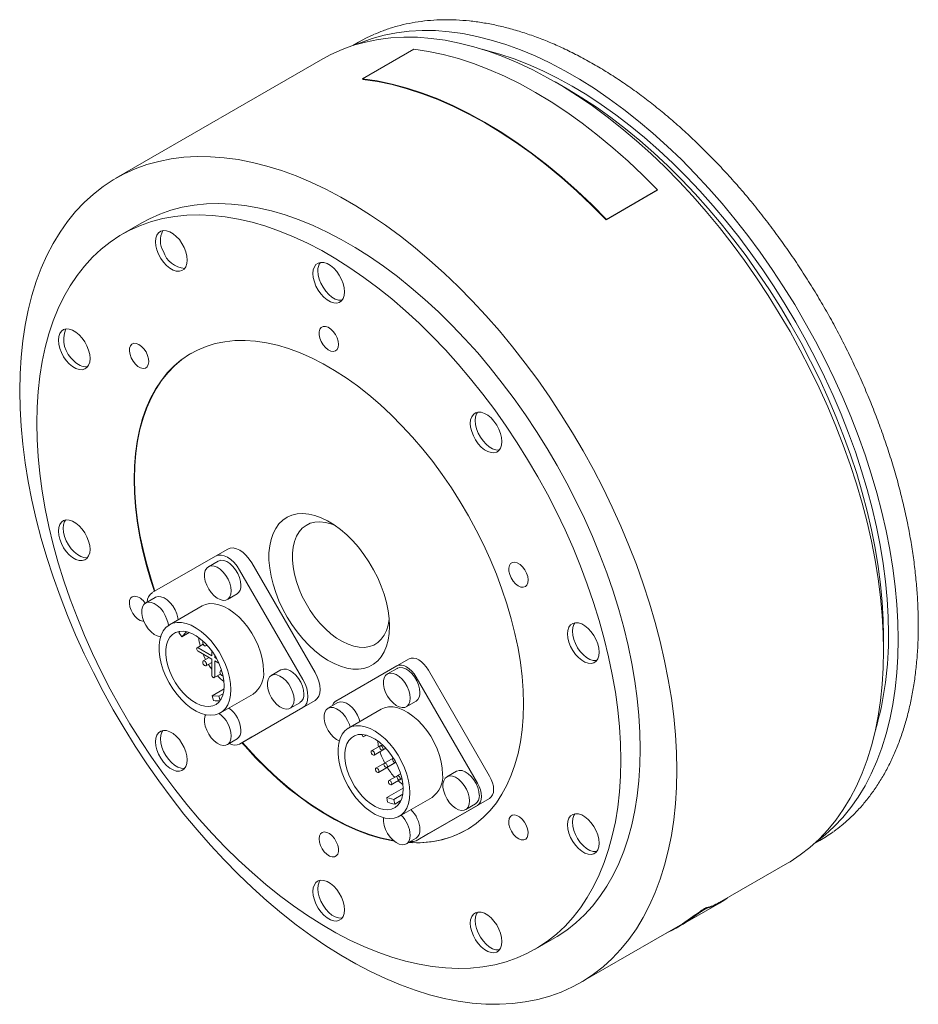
# Model space of a CAD drawing. Header units: millimetres. Extents: x 80 to 728, y 67 to 566.
# Tile 3 of 3: x 548 to 678, y 422 to 566. Entities that reach past the tile are written whole.
import ezdxf

# ---------------------------------------------------------------- set-up
doc = ezdxf.new("R2010")
doc.units = ezdxf.units.MM
doc.header["$LTSCALE"] = 2

msp = doc.modelspace()

# ---------------------------------------------------------------- linework, layer by layer
at = {"color": 7, "linetype": 'Continuous', "lineweight": 15}
for p, q in [((597.02, 562.31), (596.17, 561.82)), ((605.03, 561.29), (597.61, 557)), ((591.82, 559.88), (561.77, 542.53)), ((597.64, 556.91), (597.61, 557)), ((627.34, 555.52), (625.57, 556.54)), ((632.99, 536.5), (640.42, 540.78)), ((633.02, 536.56), (640.44, 540.84)), ((640.42, 540.78), (640.44, 540.84)), ((565.52, 536.04), (562.69, 534.41)), ((632.99, 536.5), (633.02, 536.56)), ((576.24, 487.61), (578.01, 488.63)), ((576.24, 487.61), (567.04, 482.3)), ((576.61, 486.88), (575.2, 486.06)), ((590.71, 470.68), (581.51, 486.61)), ((588.94, 469.66), (579.74, 485.59)), ((567.48, 481.61), (566.07, 480.79)), ((577.95, 481.3), (579.36, 482.12)), ((574.29, 480.37), (569.55, 477.63)), ((571.96, 476.54), (571.88, 476.65)), ((571.96, 476.54), (572.08, 476.61)), ((570.91, 476.49), (571.35, 475.89)), ((571.35, 475.89), (571.96, 476.54)), ((571.35, 475.89), (572.42, 476.51)), ((673.3, 473.87), (673.3, 475.91)), ((574.45, 474.8), (573.55, 474.28)), ((575.69, 473.12), (573.7, 474.27)), ((573.7, 473.78), (575.69, 472.63)), ((574.85, 474.57), (575.01, 474.66)), ((575.69, 473.82), (575.69, 473.12)), ((575.29, 472.86), (574.45, 472.38)), ((575.69, 472.63), (575.69, 470.33)), ((576.12, 472.87), (576.12, 473.18)), ((576.12, 472.87), (576.25, 472.95)), ((576.38, 472.72), (576.12, 472.87)), ((576.12, 472.38), (576.72, 472.03)), ((576.12, 470.09), (576.12, 472.38)), ((602.59, 471.65), (604.36, 472.67)), ((574.85, 471.68), (575.69, 472.17)), ((577.11, 471.03), (576.95, 470.93)), ((585.74, 471.07), (584.33, 470.25)), ((602.59, 471.65), (593.69, 466.51)), ((602.61, 471.29), (601.2, 470.48)), ((616.06, 455.64), (607.16, 471.05)), ((576.05, 469.95), (576.95, 470.47)), ((614.29, 454.62), (605.39, 470.03)), ((575.74, 467.31), (577.47, 468.31)), ((575.74, 467.31), (575.96, 466.62)), ((576.7, 467.27), (575.74, 467.31)), ((576.7, 467.27), (577.37, 467.66)), ((576.91, 466.63), (576.7, 467.27)), ((576.95, 464.81), (581.69, 467.55)), ((590.71, 466.63), (581.51, 461.32)), ((579.74, 460.3), (588.94, 465.61)), ((587.08, 465.49), (588.49, 466.3)), ((593.98, 466.31), (592.57, 465.49)), ((600.29, 465.36), (595.55, 462.62)), ((603.95, 465.71), (605.36, 466.53)), ((577.95, 460.22), (579.36, 461.03)), ((579.74, 460.3), (581.51, 461.32)), ((597.48, 461.69), (597.69, 461.32)), ((597.69, 461.32), (598.15, 461.58)), ((597.69, 461.32), (598.15, 461.58)), ((600.15, 460.02), (598.91, 459.31)), ((599.26, 458.7), (600.98, 459.69)), ((600.47, 460.2), (600.16, 460.03)), ((600.51, 459.42), (600.98, 459.69)), ((602.03, 458.22), (600.79, 457.5)), ((602.07, 458.24), (602.04, 458.22)), ((600.78, 457.5), (599.54, 456.78)), ((599.89, 456.17), (602.29, 457.56)), ((601.14, 456.9), (602.42, 457.64)), ((602.39, 457.62), (602.42, 457.64)), ((602.65, 455.69), (601.41, 454.98)), ((601.76, 454.37), (603.32, 455.27)), ((603.13, 455.97), (602.66, 455.7)), ((603.01, 455.09), (603.32, 455.27)), ((611.24, 456.35), (609.83, 455.53)), ((601.11, 452.52), (603.49, 453.89)), ((601.11, 452.52), (601.24, 451.84)), ((602.13, 452.24), (601.11, 452.52)), ((602.13, 452.24), (603.44, 453)), ((602.95, 449.8), (607.69, 452.54)), ((607.16, 447.27), (616.06, 452.4)), ((602.27, 451.57), (602.13, 452.24)), ((602.27, 451.57), (603.18, 452.09)), ((605.39, 446.24), (614.29, 451.38)), ((612.58, 450.77), (613.99, 451.58)), ((603.95, 445.78), (605.36, 446.6)), ((605.39, 446.24), (607.16, 447.27)), ((663.16, 445.77), (664.01, 446.26)), ((649.4, 437.24), (659.31, 442.97)), ((643.45, 433.7), (649.45, 437.15)), ((629.26, 425.62), (643.4, 433.78)), ((622.68, 430.48), (625.51, 432.11))]:
    msp.add_line(p, q, dxfattribs=at)
at = {"color": 7, "linetype": 'Continuous', "lineweight": 15, "flags": 128}
for points in [[(675.42, 475.5), (675.37, 478.02), (675.22, 480.59), (674.98, 483.21), (674.63, 485.86), (674.2, 488.56), (673.66, 491.28), (673.03, 494.02), (672.31, 496.79), (671.5, 499.56), (670.59, 502.35), (669.6, 505.13), (668.52, 507.91), (667.36, 510.68), (666.11, 513.43), (664.79, 516.16), (663.39, 518.87), (661.92, 521.54), (660.38, 524.17), (658.77, 526.76), (657.1, 529.29), (655.36, 531.78), (653.57, 534.2), (651.73, 536.56), (649.84, 538.85), (647.9, 541.06), (645.92, 543.19), (643.91, 545.24), (641.86, 547.21), (639.78, 549.08), (637.68, 550.85), (635.56, 552.53), (633.42, 554.1), (631.27, 555.57), (629.12, 556.93), (626.96, 558.17), (624.81, 559.3), (622.66, 560.31), (620.52, 561.21), (618.4, 561.98), (616.3, 562.63), (614.22, 563.16), (612.18, 563.56), (610.16, 563.84), (608.18, 563.99), (606.25, 564.01), (604.35, 563.91), (602.51, 563.68), (600.72, 563.32), (598.99, 562.84), (597.31, 562.23), (596.77, 562.01)], [(673.3, 473.87), (673.25, 476.41), (673.1, 479), (672.85, 481.63), (672.51, 484.31), (672.07, 487.02), (671.53, 489.76), (670.89, 492.53), (670.17, 495.31), (669.35, 498.11), (668.43, 500.91), (667.43, 503.72), (666.35, 506.52), (665.18, 509.31), (663.92, 512.08), (662.59, 514.83), (661.18, 517.56), (659.7, 520.25), (658.14, 522.9), (656.52, 525.51), (654.84, 528.06), (653.09, 530.56), (651.29, 533), (649.43, 535.38), (647.53, 537.69), (645.57, 539.92), (643.58, 542.07), (641.55, 544.13), (639.49, 546.11), (637.39, 547.99), (635.28, 549.78), (633.14, 551.47), (630.99, 553.06), (628.82, 554.53), (626.65, 555.9), (624.48, 557.15), (622.31, 558.29), (620.15, 559.31), (617.99, 560.22), (615.86, 560.99), (613.74, 561.65), (611.65, 562.18), (609.58, 562.59), (607.55, 562.86), (605.56, 563.02), (603.61, 563.04), (601.7, 562.93), (599.85, 562.7), (598.04, 562.34), (596.3, 561.86), (594.61, 561.25), (592.99, 560.51), (591.82, 559.88)], [(599.22, 563.42), (598.18, 562.93), (597.02, 562.31)], [(640.44, 540.84), (638.32, 542.98), (636.16, 545.02), (633.97, 546.96), (631.75, 548.8), (629.52, 550.52), (627.27, 552.13), (625, 553.62), (622.74, 554.99), (620.47, 556.24), (618.21, 557.36), (615.96, 558.35), (613.72, 559.2), (611.51, 559.93), (609.32, 560.52), (607.16, 560.97), (605.03, 561.29)], [(674, 476.32), (673.95, 478.8), (673.81, 481.33), (673.56, 483.91), (673.22, 486.52), (672.78, 489.18), (672.25, 491.86), (671.62, 494.56), (670.9, 497.29), (670.09, 500.02), (669.19, 502.76), (668.2, 505.5), (667.12, 508.24), (665.96, 510.96), (664.72, 513.66), (663.4, 516.35), (662.01, 519), (660.54, 521.62), (659.01, 524.2), (657.4, 526.74), (655.74, 529.22), (654.02, 531.65), (652.24, 534.01), (650.41, 536.31), (648.53, 538.54), (646.61, 540.69), (644.65, 542.76), (642.65, 544.75), (640.62, 546.64), (638.56, 548.44), (636.49, 550.15), (634.39, 551.75), (632.28, 553.25), (630.16, 554.65), (628.04, 555.93), (625.92, 557.1), (623.8, 558.15), (621.69, 559.09), (619.6, 559.9), (617.52, 560.59), (615.46, 561.16), (614.97, 561.28)], [(597.61, 557), (599.73, 556.68), (601.89, 556.23), (604.08, 555.64), (606.3, 554.92), (608.54, 554.06), (610.79, 553.07), (613.05, 551.95), (615.31, 550.7), (617.58, 549.33), (619.84, 547.84), (622.09, 546.23), (624.33, 544.51), (626.54, 542.68), (628.73, 540.74), (630.89, 538.7), (633.02, 536.56)], [(597.64, 556.91), (599.76, 556.59), (601.91, 556.14), (604.1, 555.55), (606.31, 554.83), (608.55, 553.97), (610.79, 552.98), (613.05, 551.87), (615.31, 550.62), (617.58, 549.25), (619.83, 547.77), (622.08, 546.16), (624.31, 544.44), (626.53, 542.61), (628.71, 540.67), (630.87, 538.63), (632.99, 536.5)], [(673.3, 475.91), (673.25, 478.39), (673.1, 480.92), (672.86, 483.5), (672.51, 486.12), (672.08, 488.77), (671.54, 491.45), (670.91, 494.15), (670.19, 496.88), (669.38, 499.61), (668.48, 502.35), (667.49, 505.09), (666.41, 507.83), (665.25, 510.55), (664.01, 513.26), (662.69, 515.94), (661.3, 518.59), (659.83, 521.21), (658.3, 523.79), (656.7, 526.33), (655.03, 528.81), (653.31, 531.24), (651.53, 533.6), (649.7, 535.9), (647.82, 538.13), (645.9, 540.28), (643.94, 542.35), (641.94, 544.34), (639.91, 546.23), (637.86, 548.04), (635.78, 549.74), (633.68, 551.35), (631.58, 552.85), (629.46, 554.24), (627.34, 555.52)], [(643.24, 456.52), (643.2, 459.06), (643.05, 461.65), (642.8, 464.28), (642.46, 466.96), (642.01, 469.67), (641.47, 472.41), (640.84, 475.18), (640.11, 477.97), (639.29, 480.76), (638.38, 483.57), (637.38, 486.37), (636.3, 489.17), (635.13, 491.96), (633.87, 494.73), (632.54, 497.49), (631.13, 500.21), (629.65, 502.9), (628.09, 505.55), (626.47, 508.16), (624.79, 510.71), (623.04, 513.22), (621.24, 515.66), (619.38, 518.03), (617.47, 520.34), (615.52, 522.57), (613.53, 524.72), (611.5, 526.78), (609.44, 528.76), (607.34, 530.65), (605.23, 532.43), (603.09, 534.12), (600.94, 535.71), (598.77, 537.18), (596.6, 538.55), (594.43, 539.81), (592.26, 540.94), (590.09, 541.97), (587.94, 542.87), (585.8, 543.65), (583.69, 544.3), (581.59, 544.83), (579.53, 545.24), (577.5, 545.52), (575.51, 545.67), (573.56, 545.69), (571.65, 545.59), (569.79, 545.35), (567.99, 544.99), (566.24, 544.51), (564.56, 543.9), (562.94, 543.16), (561.38, 542.31), (559.9, 541.33), (558.49, 540.23), (557.16, 539.02), (555.9, 537.69), (554.73, 536.26), (553.65, 534.71), (552.65, 533.06), (551.74, 531.31), (550.92, 529.46), (550.19, 527.51), (549.56, 525.48), (549.02, 523.36), (548.57, 521.16), (548.23, 518.88), (547.98, 516.53), (547.83, 514.11), (547.79, 511.63), (547.83, 509.09), (547.98, 506.5), (548.23, 503.87), (548.57, 501.19), (549.02, 498.48), (549.56, 495.74), (550.19, 492.97), (550.92, 490.19), (551.74, 487.39), (552.65, 484.59), (553.65, 481.78), (554.73, 478.98), (555.9, 476.19), (557.16, 473.42), (558.49, 470.67), (559.9, 467.94), (561.38, 465.25), (562.94, 462.6), (564.56, 460), (566.24, 457.44), (567.99, 454.94), (569.79, 452.5), (571.65, 450.12), (573.56, 447.82), (575.51, 445.59), (577.5, 443.44), (579.53, 441.37), (581.59, 439.39), (583.69, 437.51), (585.8, 435.72), (587.94, 434.03), (590.09, 432.45), (592.26, 430.97), (594.43, 429.6), (596.6, 428.35), (598.77, 427.21), (600.94, 426.19), (603.09, 425.29), (605.23, 424.51), (607.34, 423.85), (609.44, 423.32), (611.5, 422.91), (613.53, 422.64), (615.52, 422.49), (617.47, 422.46), (619.38, 422.57), (621.24, 422.8), (623.04, 423.16), (624.79, 423.64), (626.47, 424.25), (628.09, 424.99), (629.65, 425.85), (631.13, 426.82), (632.54, 427.92), (633.87, 429.13), (635.13, 430.46), (636.3, 431.9), (637.38, 433.44), (638.38, 435.09), (639.29, 436.85), (640.11, 438.7), (640.84, 440.64), (641.47, 442.67), (642.01, 444.79), (642.46, 447), (642.8, 449.27), (643.05, 451.62), (643.2, 454.04), (643.24, 456.52)], [(637.94, 459.58), (637.89, 461.98), (637.74, 464.43), (637.5, 466.92), (637.15, 469.45), (636.71, 472.02), (636.17, 474.62), (635.54, 477.23), (634.81, 479.87), (633.99, 482.51), (633.08, 485.16), (632.09, 487.8), (631, 490.44), (629.84, 493.06), (628.59, 495.66), (627.27, 498.23), (625.88, 500.77), (624.41, 503.27), (622.87, 505.73), (621.27, 508.13), (619.62, 510.48), (617.9, 512.77), (616.13, 514.99), (614.32, 517.14), (612.46, 519.21), (610.56, 521.2), (608.63, 523.1), (606.66, 524.91), (604.67, 526.63), (602.66, 528.25), (600.63, 529.76), (598.59, 531.17), (596.54, 532.46), (594.49, 533.65), (592.44, 534.71), (590.4, 535.66), (588.37, 536.49), (586.36, 537.2), (584.37, 537.78), (582.4, 538.24), (580.47, 538.57), (578.57, 538.77), (576.71, 538.85), (574.9, 538.8), (573.13, 538.62), (571.41, 538.31), (569.76, 537.88), (568.16, 537.32), (566.62, 536.63), (565.52, 536.04)], [(635.11, 457.95), (635.06, 460.35), (634.91, 462.79), (634.67, 465.29), (634.32, 467.82), (633.88, 470.39), (633.34, 472.98), (632.71, 475.6), (631.98, 478.23), (631.16, 480.88), (630.25, 483.52), (629.26, 486.17), (628.17, 488.8), (627.01, 491.43), (625.77, 494.03), (624.44, 496.6), (623.05, 499.14), (621.58, 501.64), (620.04, 504.1), (618.45, 506.5), (616.79, 508.85), (615.07, 511.14), (613.3, 513.36), (611.49, 515.51), (609.63, 517.58), (607.73, 519.57), (605.8, 521.47), (603.83, 523.28), (601.84, 525), (599.83, 526.61), (597.8, 528.13), (595.76, 529.53), (593.71, 530.83), (591.66, 532.01), (589.61, 533.08), (587.57, 534.03), (585.54, 534.86), (583.53, 535.57), (581.54, 536.15), (579.58, 536.61), (577.64, 536.94), (575.74, 537.14), (573.88, 537.22), (572.07, 537.16), (570.3, 536.98), (568.59, 536.68), (566.93, 536.24), (565.33, 535.68), (563.79, 535), (562.33, 534.19), (560.93, 533.26), (559.61, 532.22), (558.36, 531.06), (557.2, 529.78), (556.12, 528.39), (555.12, 526.9), (554.21, 525.3), (553.39, 523.6), (552.67, 521.81), (552.03, 519.92), (551.49, 517.95), (551.05, 515.89), (550.71, 513.76), (550.46, 511.55), (550.31, 509.27), (550.26, 506.94), (550.31, 504.54), (550.46, 502.09), (550.71, 499.6), (551.05, 497.07), (551.49, 494.5), (552.03, 491.9), (552.67, 489.29), (553.39, 486.65), (554.21, 484.01), (555.12, 481.36), (556.12, 478.72), (557.2, 476.08), (558.36, 473.46), (559.61, 470.86), (560.93, 468.29), (562.33, 465.75), (563.79, 463.25), (565.33, 460.79), (566.93, 458.39), (568.59, 456.04), (570.3, 453.75), (572.07, 451.53), (573.88, 449.38), (575.74, 447.31), (577.64, 445.32), (579.58, 443.42), (581.54, 441.61), (583.53, 439.89), (585.54, 438.27), (587.57, 436.76), (589.61, 435.35), (591.66, 434.06), (593.71, 432.87), (595.76, 431.81), (597.8, 430.86), (599.83, 430.03), (601.84, 429.32), (603.83, 428.74), (605.8, 428.28), (607.73, 427.95), (609.63, 427.75), (611.49, 427.67), (613.3, 427.72), (615.07, 427.9), (616.79, 428.21), (618.45, 428.64), (620.04, 429.2), (621.58, 429.89), (623.05, 430.7), (624.44, 431.62), (625.77, 432.67), (627.01, 433.83), (628.17, 435.11), (629.26, 436.49), (630.25, 437.99), (631.16, 439.59), (631.98, 441.28), (632.71, 443.08), (633.34, 444.96), (633.88, 446.94), (634.32, 448.99), (634.67, 451.13), (634.91, 453.34), (635.06, 455.61), (635.11, 457.95)], [(567.97, 531.49), (568.29, 530.89), (568.68, 530.34), (569.12, 529.86), (569.59, 529.47), (570.07, 529.19), (570.54, 529.04), (570.98, 529.01), (571.36, 529.11), (571.69, 529.34), (571.93, 529.68), (572.07, 530.12), (572.13, 530.65), (572.07, 531.23), (571.93, 531.84), (571.69, 532.46), (571.36, 533.06), (570.98, 533.61), (570.54, 534.09), (570.07, 534.47), (569.59, 534.75), (569.12, 534.91), (568.68, 534.93), (568.29, 534.83), (567.97, 534.61), (567.73, 534.26), (567.58, 533.82), (567.53, 533.3), (567.58, 532.72), (567.73, 532.11), (567.97, 531.49)], [(590.39, 528.68), (590.44, 528.1), (590.59, 527.49), (590.83, 526.87), (591.15, 526.27), (591.54, 525.72), (591.98, 525.24), (592.45, 524.85), (592.93, 524.58), (593.4, 524.42), (593.84, 524.39), (594.22, 524.49), (594.55, 524.72), (594.79, 525.06), (594.93, 525.5), (594.98, 526.03), (594.93, 526.61), (594.79, 527.22), (594.55, 527.84), (594.22, 528.44), (593.84, 528.99), (593.4, 529.47), (592.93, 529.85), (592.45, 530.13), (591.98, 530.29), (591.54, 530.31), (591.15, 530.21), (590.83, 529.99), (590.59, 529.64), (590.44, 529.2), (590.39, 528.68)], [(591.1, 529.09), (591.15, 528.51), (591.29, 527.89), (591.53, 527.27), (591.86, 526.68), (592.24, 526.13), (592.68, 525.65), (593.15, 525.26), (593.63, 524.98), (594.1, 524.83), (594.54, 524.8), (594.63, 524.81)], [(594.1, 518.37), (594.05, 518.84), (593.89, 519.34), (593.65, 519.82), (593.34, 520.26), (592.97, 520.62), (592.59, 520.87), (592.21, 521), (591.87, 520.99), (591.59, 520.85), (591.39, 520.59), (591.29, 520.22), (591.29, 519.77), (591.39, 519.29), (591.59, 518.79), (591.87, 518.32), (592.21, 517.92), (592.59, 517.61), (592.97, 517.42), (593.34, 517.36), (593.65, 517.44), (593.89, 517.64), (594.05, 517.96), (594.1, 518.37)], [(554.99, 515.56), (555.46, 515.17), (555.94, 514.9), (556.41, 514.74), (556.85, 514.71), (557.24, 514.81), (557.56, 515.04), (557.8, 515.38), (557.95, 515.82), (558, 516.35), (557.95, 516.93), (557.8, 517.54), (557.56, 518.16), (557.24, 518.76), (556.85, 519.31), (556.41, 519.79), (555.94, 520.17), (555.46, 520.45), (554.99, 520.61), (554.55, 520.64), (554.16, 520.53), (553.84, 520.31), (553.6, 519.97), (553.45, 519.52), (553.4, 519), (553.45, 518.42), (553.6, 517.81), (553.84, 517.19), (554.16, 516.59), (554.55, 516.04), (554.99, 515.56)], [(565.84, 517.73), (565.48, 518.1), (565.1, 518.38), (564.72, 518.52), (564.37, 518.54), (564.07, 518.42), (563.86, 518.18), (563.74, 517.82), (563.72, 517.39), (563.81, 516.9), (563.99, 516.41), (564.26, 515.93), (564.6, 515.52), (564.97, 515.19), (565.35, 514.98), (565.72, 514.9), (566.05, 514.95), (566.3, 515.14), (566.47, 515.44), (566.54, 515.83), (566.51, 516.3), (566.37, 516.79), (566.14, 517.28), (565.84, 517.73)], [(620.97, 466.12), (620.92, 468.08), (620.77, 470.09), (620.52, 472.15), (620.18, 474.24), (619.74, 476.37), (619.2, 478.51), (618.57, 480.67), (617.85, 482.83), (617.04, 484.99), (616.15, 487.15), (615.17, 489.28), (614.11, 491.4), (612.98, 493.48), (611.78, 495.52), (610.51, 497.52), (609.18, 499.46), (607.79, 501.35), (606.34, 503.16), (604.85, 504.91), (603.32, 506.57), (601.75, 508.16), (600.14, 509.65), (598.51, 511.04), (596.86, 512.34), (595.2, 513.53), (593.52, 514.61), (591.85, 515.57), (590.17, 516.43), (588.51, 517.16), (586.86, 517.77), (585.23, 518.25), (583.63, 518.61), (582.06, 518.85), (580.52, 518.95), (579.03, 518.93), (577.59, 518.78), (576.2, 518.5), (574.86, 518.09), (573.6, 517.56), (572.39, 516.91), (571.26, 516.13), (570.2, 515.24), (569.23, 514.23), (568.33, 513.11), (567.52, 511.88), (566.8, 510.55), (566.17, 509.12), (565.64, 507.6), (565.19, 505.99), (564.85, 504.29), (564.6, 502.52), (564.45, 500.68), (564.4, 498.77), (564.45, 496.81), (564.6, 494.79), (564.85, 492.74), (565.19, 490.64), (565.64, 488.52), (566.17, 486.38), (566.8, 484.22), (567.37, 482.49)], [(572.72, 517.11), (572.46, 516.95), (571.33, 516.18), (570.28, 515.28), (569.3, 514.27), (568.4, 513.15), (567.59, 511.93), (566.87, 510.59), (566.24, 509.16), (565.71, 507.64), (565.26, 506.03), (564.92, 504.33), (564.67, 502.56), (564.52, 500.72), (564.47, 498.81), (564.52, 496.85), (564.67, 494.83), (564.92, 492.78), (565.26, 490.68), (565.71, 488.56), (566.24, 486.42), (566.87, 484.26), (567.44, 482.53)], [(613.69, 508.21), (613.45, 507.87), (613.3, 507.43), (613.25, 506.91), (613.3, 506.33), (613.45, 505.71), (613.69, 505.09), (614.01, 504.5), (614.4, 503.94), (614.84, 503.47), (615.31, 503.08), (615.79, 502.8), (616.26, 502.65), (616.69, 502.62), (617.08, 502.72), (617.41, 502.95), (617.65, 503.29), (617.79, 503.73), (617.84, 504.25), (617.79, 504.83), (617.65, 505.45), (617.41, 506.07), (617.08, 506.66), (616.69, 507.21), (616.26, 507.69), (615.79, 508.08), (615.31, 508.36), (614.84, 508.51), (614.4, 508.54), (614.01, 508.44), (613.69, 508.21)], [(614.31, 508.53), (614.15, 508.28), (614.01, 507.84), (613.95, 507.31), (614.01, 506.73), (614.15, 506.12), (614.39, 505.5), (614.72, 504.9), (615.1, 504.35), (615.54, 503.87), (616.01, 503.49), (616.49, 503.21), (616.96, 503.05), (617.4, 503.03), (617.49, 503.04)], [(601.53, 477.42), (601.48, 476.38), (601.33, 475.4), (601.08, 474.5), (600.74, 473.69), (600.31, 472.98), (599.8, 472.38), (599.2, 471.9), (598.53, 471.53), (597.8, 471.29), (597.01, 471.17), (596.17, 471.19), (595.29, 471.33), (594.38, 471.6), (593.46, 471.99), (592.52, 472.5), (591.59, 473.12), (590.68, 473.85), (589.78, 474.68), (588.92, 475.59), (588.11, 476.59), (587.34, 477.65), (586.64, 478.76), (586.01, 479.92), (585.45, 481.11), (584.98, 482.31), (584.59, 483.51), (584.3, 484.7), (584.1, 485.87), (584, 487), (584, 488.08), (584.1, 489.09), (584.3, 490.03), (584.59, 490.89), (584.98, 491.64), (585.45, 492.3), (586.01, 492.84), (586.64, 493.27), (587.34, 493.57), (588.11, 493.75), (588.92, 493.8), (589.78, 493.73), (590.68, 493.52), (591.59, 493.19), (592.52, 492.74), (593.46, 492.17), (594.38, 491.5), (595.29, 490.72), (596.17, 489.84), (597.01, 488.89), (597.8, 487.86), (598.53, 486.77), (599.2, 485.63), (599.8, 484.46), (600.31, 483.26), (600.74, 482.06), (601.08, 480.86), (601.33, 479.68), (601.48, 478.53), (601.53, 477.42)], [(556.41, 486.98), (556.85, 486.96), (557.24, 487.06), (557.56, 487.28), (557.8, 487.63), (557.95, 488.07), (558, 488.59), (557.95, 489.17), (557.8, 489.79), (557.56, 490.4), (557.24, 491), (556.85, 491.55), (556.41, 492.03), (555.94, 492.42), (555.46, 492.7), (554.99, 492.85), (554.55, 492.88), (554.16, 492.78), (553.84, 492.55), (553.6, 492.21), (553.45, 491.77), (553.4, 491.24), (553.45, 490.66), (553.6, 490.05), (553.84, 489.43), (554.16, 488.83), (554.55, 488.28), (554.99, 487.8), (555.46, 487.42), (555.94, 487.14), (556.41, 486.98)], [(554.47, 492.87), (554.31, 492.62), (554.16, 492.18), (554.11, 491.65), (554.16, 491.07), (554.31, 490.46), (554.55, 489.84), (554.87, 489.24), (555.26, 488.69), (555.7, 488.21), (556.17, 487.83), (556.65, 487.55), (557.12, 487.39)], [(593.65, 492.04), (593, 492.3), (592.19, 492.51), (591.41, 492.59), (590.68, 492.55), (590, 492.38), (589.38, 492.08), (588.83, 491.66), (588.37, 491.13), (587.98, 490.49), (587.69, 489.75), (587.49, 488.93), (587.4, 488.02), (587.4, 487.06), (587.49, 486.04), (587.69, 484.98), (587.98, 483.91), (588.37, 482.83), (588.83, 481.75), (589.38, 480.71), (590, 479.7), (590.68, 478.74), (591.41, 477.85), (592.19, 477.04), (593, 476.31), (593.83, 475.69), (594.66, 475.18), (595.5, 474.79), (596.32, 474.51), (597.11, 474.36), (597.87, 474.34), (598.58, 474.45), (599.23, 474.68), (599.81, 475.04), (600.32, 475.52), (600.75, 476.1), (601.08, 476.79), (601.33, 477.58), (601.48, 478.44), (601.48, 478.48)], [(578.01, 488.63), (578.38, 488.77), (578.81, 488.79), (579.27, 488.68), (579.76, 488.46), (580.24, 488.13), (580.7, 487.69), (581.13, 487.18), (581.51, 486.61)], [(557.12, 487.39), (557.56, 487.36), (557.64, 487.37)], [(579.74, 485.59), (579.36, 486.16), (578.94, 486.67), (578.47, 487.1), (577.99, 487.44), (577.51, 487.66), (577.04, 487.77), (576.61, 487.75), (576.24, 487.61)], [(579.93, 483.38), (579.88, 483.93), (579.73, 484.5), (579.48, 485.08), (579.15, 485.63), (578.76, 486.12), (578.33, 486.52), (577.88, 486.81), (577.43, 486.97), (577.02, 487.01), (576.65, 486.9), (576.61, 486.88)], [(620.95, 483.08), (621.25, 483.18), (621.48, 483.41), (621.62, 483.74), (621.66, 484.17), (621.59, 484.64), (621.42, 485.14), (621.16, 485.62), (620.84, 486.05), (620.47, 486.39), (620.08, 486.62), (619.71, 486.73), (619.38, 486.7), (619.11, 486.54), (618.92, 486.25), (618.83, 485.87), (618.85, 485.41), (618.97, 484.92), (619.19, 484.43), (619.48, 483.97), (619.83, 483.58), (620.21, 483.29), (620.59, 483.12), (620.95, 483.08)], [(578.52, 482.56), (578.47, 483.11), (578.31, 483.69), (578.06, 484.27), (577.74, 484.81), (577.35, 485.3), (576.91, 485.7), (576.46, 485.99), (576.02, 486.16), (575.6, 486.19), (575.24, 486.09), (574.95, 485.85), (574.75, 485.51), (574.64, 485.06), (574.64, 484.54), (574.75, 483.97), (574.95, 483.39), (575.24, 482.82), (575.6, 482.3), (576.02, 481.85), (576.46, 481.51), (576.91, 481.28), (577.35, 481.18), (577.74, 481.21), (578.06, 481.38), (578.31, 481.67), (578.47, 482.07), (578.52, 482.56)], [(564.42, 481.8), (564.12, 481.7), (563.89, 481.48), (563.75, 481.14), (563.72, 480.72), (563.79, 480.24), (563.96, 479.75), (564.21, 479.27), (564.54, 478.84), (564.91, 478.5), (565.29, 478.26), (565.66, 478.16), (565.8, 478.15)], [(569.38, 477.52), (569.34, 477.84), (569.18, 478.42), (568.93, 478.99), (568.61, 479.54), (568.22, 480.03), (567.78, 480.43), (567.33, 480.72), (566.89, 480.88), (566.47, 480.92), (566.11, 480.81), (565.82, 480.58), (565.62, 480.23), (565.51, 479.79), (565.51, 479.27), (565.62, 478.7), (565.82, 478.11), (566.11, 477.55), (566.47, 477.03), (566.89, 476.58), (567.33, 476.23), (567.78, 476), (568.22, 475.9), (568.26, 475.9)], [(570.79, 478.35), (570.75, 478.65), (570.6, 479.23), (570.35, 479.81), (570.02, 480.36), (569.63, 480.84), (569.2, 481.24), (568.75, 481.53), (568.3, 481.7), (567.89, 481.73), (567.52, 481.63), (567.48, 481.61)], [(583.22, 470.94), (583.17, 471.81), (583.02, 472.72), (582.77, 473.65), (582.43, 474.6), (582, 475.53), (581.49, 476.43), (580.92, 477.28), (580.28, 478.06), (579.61, 478.77), (578.9, 479.38), (578.17, 479.89), (577.44, 480.28), (576.72, 480.55), (576.03, 480.69), (575.37, 480.7), (574.77, 480.58), (574.29, 480.37)], [(578.48, 468.2), (578.43, 469.07), (578.28, 469.98), (578.03, 470.92), (577.69, 471.86), (577.26, 472.79), (576.75, 473.69), (576.18, 474.54), (575.55, 475.33), (574.87, 476.03), (574.16, 476.65), (573.43, 477.15), (572.7, 477.55), (571.99, 477.82), (571.29, 477.96), (570.64, 477.96), (570.03, 477.84), (569.49, 477.59), (569.02, 477.22), (568.63, 476.73), (568.33, 476.13), (568.13, 475.43), (568.03, 474.66), (568.03, 473.81), (568.13, 472.92), (568.33, 471.99), (568.63, 471.05), (569.02, 470.11), (569.49, 469.2), (570.03, 468.32), (570.64, 467.5), (571.29, 466.75), (571.99, 466.09), (572.7, 465.53), (573.43, 465.08), (574.16, 464.75), (574.87, 464.54), (575.55, 464.47), (576.18, 464.52), (576.75, 464.71), (577.26, 465.02), (577.69, 465.46), (578.03, 466), (578.28, 466.65), (578.43, 467.39), (578.48, 468.2)], [(577.49, 468.77), (577.44, 469.55), (577.3, 470.36), (577.05, 471.2), (576.72, 472.04), (576.31, 472.85), (575.82, 473.63), (575.28, 474.36), (574.69, 475), (574.06, 475.56), (573.41, 476.02), (572.77, 476.37), (572.13, 476.59), (571.52, 476.69), (570.95, 476.67), (570.43, 476.51), (569.98, 476.23), (569.6, 475.83), (569.32, 475.32), (569.12, 474.72), (569.02, 474.04), (569.02, 473.29), (569.12, 472.49), (569.32, 471.66), (569.6, 470.82), (569.98, 469.99), (570.43, 469.19), (570.95, 468.44), (571.52, 467.75), (572.13, 467.15), (572.77, 466.64), (573.41, 466.23), (574.06, 465.95), (574.69, 465.78), (575.28, 465.75), (575.82, 465.84), (576.31, 466.06), (576.72, 466.4), (577.05, 466.85), (577.3, 467.41), (577.44, 468.05), (577.49, 468.77)], [(571.04, 476.68), (570.98, 476.59), (570.91, 476.49)], [(628.96, 477.9), (628.52, 477.93), (628.14, 477.83), (627.81, 477.6), (627.57, 477.26), (627.43, 476.82), (627.38, 476.3), (627.43, 475.71), (627.57, 475.1), (627.81, 474.48), (628.14, 473.88), (628.52, 473.33), (628.96, 472.86), (629.43, 472.47), (629.91, 472.19), (630.38, 472.04), (630.82, 472.01), (631.21, 472.11), (631.53, 472.34), (631.77, 472.68), (631.92, 473.12), (631.97, 473.64), (631.92, 474.22), (631.77, 474.84), (631.53, 475.46), (631.21, 476.05), (630.82, 476.6), (630.38, 477.08), (629.91, 477.47), (629.43, 477.75), (628.96, 477.9)], [(628.44, 477.92), (628.28, 477.67), (628.13, 477.23), (628.08, 476.7), (628.13, 476.12), (628.28, 475.51), (628.52, 474.89), (628.84, 474.29), (629.23, 473.74), (629.67, 473.26), (630.14, 472.88), (630.62, 472.6), (631.09, 472.44), (631.53, 472.42), (631.61, 472.43)], [(574.43, 475.25), (574.39, 475.19), (574.37, 475.08), (574.39, 474.94), (574.45, 474.8), (574.55, 474.68), (574.65, 474.59), (574.76, 474.55), (574.85, 474.57), (574.91, 474.64), (574.94, 474.75)], [(663.63, 446.2), (664.79, 447.11), (666.11, 448.32), (667.36, 449.63), (668.52, 451.06), (669.6, 452.59), (670.59, 454.23), (671.5, 455.97), (672.31, 457.81), (673.03, 459.74), (673.66, 461.76), (674.2, 463.86), (674.63, 466.05), (674.98, 468.31), (675.22, 470.64), (675.37, 473.04), (675.42, 475.5)], [(573.7, 474.27), (573.62, 474.3), (573.55, 474.28), (573.51, 474.23), (573.49, 474.14), (573.51, 474.04), (573.55, 473.94), (573.62, 473.84), (573.7, 473.78)], [(659.31, 442.97), (659.7, 443.19), (661.18, 444.17), (662.59, 445.27), (663.92, 446.48), (665.18, 447.81), (666.35, 449.24), (667.43, 450.79), (668.43, 452.44), (669.35, 454.19), (670.17, 456.04), (670.89, 457.99), (671.53, 460.02), (672.07, 462.14), (672.51, 464.34), (672.85, 466.62), (673.1, 468.97), (673.25, 471.39), (673.3, 473.87)], [(574.94, 471.87), (574.91, 472), (574.85, 472.15), (574.76, 472.27), (574.65, 472.36), (574.55, 472.39), (574.45, 472.38), (574.39, 472.31), (574.37, 472.19), (574.39, 472.06), (574.45, 471.92), (574.55, 471.79), (574.65, 471.7), (574.76, 471.67), (574.85, 471.68), (574.91, 471.75), (574.94, 471.87)], [(574.42, 473.36), (574.53, 473.11), (574.8, 472.57)], [(604.36, 472.67), (604.66, 472.78), (605, 472.79), (605.37, 472.71), (605.76, 472.53), (606.14, 472.26), (606.51, 471.92), (606.86, 471.51), (607.16, 471.05)], [(575.2, 471.88), (575.47, 471.47), (575.69, 471.16)], [(577.15, 470.92), (577.05, 470.95), (576.95, 470.93), (576.89, 470.86), (576.87, 470.75), (576.89, 470.61), (576.95, 470.47), (577.05, 470.35), (577.15, 470.26), (577.26, 470.22), (577.33, 470.23)], [(589.06, 467.56), (589.01, 468.11), (588.86, 468.69), (588.61, 469.27), (588.28, 469.82), (587.89, 470.3), (587.46, 470.7), (587.01, 470.99), (586.56, 471.16), (586.15, 471.19), (585.78, 471.09), (585.74, 471.07)], [(605.39, 470.03), (605.09, 470.49), (604.75, 470.9), (604.38, 471.24), (603.99, 471.51), (603.6, 471.69), (603.23, 471.77), (602.89, 471.76), (602.59, 471.65)], [(605.93, 467.79), (605.88, 468.34), (605.73, 468.92), (605.48, 469.5), (605.15, 470.04), (604.76, 470.53), (604.33, 470.93), (603.88, 471.22), (603.43, 471.39), (603.02, 471.42), (602.65, 471.32), (602.61, 471.29)], [(575.69, 470.33), (575.71, 470.23), (575.75, 470.13), (575.82, 470.03), (575.9, 469.97), (575.98, 469.94), (576.05, 469.95), (576.1, 470.01), (576.12, 470.09)], [(587.65, 466.75), (587.6, 467.3), (587.44, 467.87), (587.19, 468.45), (586.87, 469), (586.48, 469.49), (586.04, 469.89), (585.59, 470.18), (585.15, 470.34), (584.73, 470.38), (584.37, 470.27), (584.08, 470.04), (583.88, 469.69), (583.77, 469.25), (583.77, 468.72), (583.88, 468.16), (584.08, 467.57), (584.37, 467.01), (584.73, 466.49), (585.15, 466.04), (585.59, 465.69), (586.04, 465.46), (586.48, 465.36), (586.87, 465.4), (587.19, 465.57), (587.44, 465.86), (587.6, 466.26), (587.65, 466.75)], [(588.94, 465.61), (589.25, 465.87), (589.48, 466.23), (589.62, 466.69), (589.66, 467.22), (589.62, 467.8), (589.48, 468.42), (589.25, 469.05), (588.94, 469.66)], [(590.71, 470.68), (591.01, 470.07), (591.24, 469.44), (591.38, 468.82), (591.43, 468.24), (591.38, 467.71), (591.24, 467.25), (591.01, 466.89), (590.71, 466.63)], [(604.52, 466.97), (604.47, 467.52), (604.31, 468.1), (604.06, 468.68), (603.74, 469.23), (603.35, 469.71), (602.91, 470.11), (602.46, 470.4), (602.02, 470.57), (601.6, 470.6), (601.24, 470.5), (600.95, 470.27), (600.75, 469.92), (600.64, 469.47), (600.64, 468.95), (600.75, 468.38), (600.95, 467.8), (601.24, 467.23), (601.6, 466.71), (602.02, 466.27), (602.46, 465.92), (602.91, 465.69), (603.35, 465.59), (603.74, 465.62), (604.06, 465.79), (604.31, 466.09), (604.47, 466.49), (604.52, 466.97)], [(595.79, 462.76), (595.68, 463.12), (595.43, 463.7), (595.11, 464.24), (594.72, 464.73), (594.28, 465.13), (593.83, 465.42), (593.39, 465.59), (592.97, 465.62), (592.61, 465.52), (592.32, 465.28), (592.12, 464.94), (592.01, 464.49), (592.01, 463.97), (592.12, 463.4), (592.32, 462.82), (592.61, 462.25), (592.97, 461.73), (593.39, 461.28), (593.83, 460.94), (594.21, 460.74)], [(597.2, 463.57), (597.1, 463.93), (596.85, 464.51), (596.52, 465.06), (596.13, 465.55), (595.7, 465.95), (595.25, 466.24), (594.8, 466.4), (594.39, 466.44), (594.02, 466.33), (593.98, 466.31)], [(609.22, 455.93), (609.17, 456.8), (609.02, 457.71), (608.77, 458.65), (608.43, 459.59), (608, 460.52), (607.49, 461.42), (606.92, 462.27), (606.28, 463.05), (605.61, 463.76), (604.9, 464.37), (604.17, 464.88), (603.44, 465.27), (602.72, 465.54), (602.03, 465.68), (601.37, 465.69), (600.77, 465.57), (600.29, 465.36)], [(604.26, 445.96), (604.85, 445.93), (606.34, 445.96), (607.79, 446.11), (609.18, 446.39), (610.51, 446.79), (611.78, 447.32), (612.98, 447.98), (614.11, 448.75), (615.17, 449.65), (616.15, 450.65), (617.04, 451.77), (617.85, 453), (618.57, 454.33), (619.2, 455.76), (619.74, 457.29), (620.18, 458.9), (620.52, 460.6), (620.77, 462.37), (620.92, 464.21), (620.97, 466.12)], [(574.81, 464.55), (574.75, 464.42), (574.64, 463.97), (574.64, 463.45), (574.75, 462.88), (574.95, 462.3), (575.24, 461.73), (575.6, 461.21), (576.02, 460.77), (576.46, 460.42), (576.91, 460.19), (577.35, 460.09), (577.74, 460.13), (578.06, 460.29), (578.31, 460.59), (578.47, 460.99), (578.52, 461.47), (578.52, 461.47)], [(604.48, 453.19), (604.43, 454.06), (604.28, 454.97), (604.03, 455.91), (603.69, 456.85), (603.26, 457.78), (602.75, 458.68), (602.18, 459.53), (601.55, 460.32), (600.87, 461.03), (600.16, 461.64), (599.43, 462.15), (598.7, 462.54), (597.99, 462.81), (597.29, 462.95), (596.64, 462.96), (596.03, 462.83), (595.49, 462.58), (595.02, 462.21), (594.63, 461.72), (594.33, 461.12), (594.13, 460.42), (594.03, 459.65), (594.03, 458.8), (594.13, 457.91), (594.33, 456.98), (594.63, 456.04), (595.02, 455.1), (595.49, 454.19), (596.03, 453.31), (596.64, 452.49), (597.29, 451.74), (597.99, 451.08), (598.7, 450.52), (599.43, 450.07), (600.16, 449.74), (600.87, 449.53), (601.55, 449.46), (602.18, 449.51), (602.75, 449.7), (603.26, 450.01), (603.69, 450.45), (604.03, 450.99), (604.28, 451.64), (604.43, 452.38), (604.48, 453.19)], [(571.69, 456.67), (571.93, 457.02), (572.07, 457.46), (572.13, 457.98), (572.07, 458.56), (571.93, 459.17), (571.69, 459.79), (571.36, 460.39), (570.98, 460.94), (570.54, 461.42), (570.07, 461.81), (569.59, 462.09), (569.12, 462.24), (568.68, 462.27), (568.29, 462.17), (567.97, 461.94), (567.73, 461.6), (567.58, 461.16), (567.53, 460.63), (567.58, 460.05), (567.73, 459.44), (567.97, 458.82), (568.29, 458.22), (568.68, 457.67), (569.12, 457.19), (569.59, 456.81), (570.07, 456.53), (570.54, 456.37), (570.98, 456.35), (571.36, 456.45), (571.69, 456.67)], [(568.59, 462.26), (568.43, 462.01), (568.29, 461.56), (568.24, 461.04), (568.29, 460.46), (568.43, 459.85), (568.67, 459.23), (569, 458.63), (569.39, 458.08), (569.82, 457.6), (570.29, 457.21), (570.77, 456.94), (571.24, 456.78), (571.68, 456.75), (571.77, 456.76)], [(603.49, 453.76), (603.44, 454.54), (603.3, 455.36), (603.05, 456.19), (602.72, 457.03), (602.31, 457.84), (601.82, 458.62), (601.28, 459.35), (600.69, 460), (600.06, 460.56), (599.41, 461.01), (598.77, 461.36), (598.13, 461.59), (597.52, 461.68), (596.95, 461.66), (596.43, 461.5), (595.98, 461.22), (595.6, 460.82), (595.32, 460.32), (595.12, 459.71), (595.02, 459.03), (595.02, 458.28), (595.12, 457.48), (595.32, 456.65), (595.6, 455.81), (595.98, 454.98), (596.43, 454.18), (596.95, 453.43), (597.52, 452.74), (598.13, 452.14), (598.77, 451.63), (599.41, 451.22), (600.06, 450.94), (600.69, 450.77), (601.28, 450.74), (601.82, 450.83), (602.31, 451.05), (602.72, 451.39), (603.05, 451.84), (603.3, 452.4), (603.44, 453.04), (603.49, 453.76)], [(580.07, 460.49), (580.52, 459.98), (582.06, 458.31), (583.63, 456.73), (585.23, 455.24), (586.86, 453.85), (588.51, 452.55), (590.17, 451.36), (591.85, 450.28), (593.52, 449.31), (595.2, 448.46), (596.86, 447.73), (598.51, 447.12), (600.14, 446.63), (601.75, 446.27), (602.18, 446.2)], [(580.14, 460.53), (580.59, 460.02), (582.13, 458.35), (583.7, 456.77), (585.3, 455.28), (586.93, 453.89), (588.58, 452.59), (590.25, 451.4), (591.92, 450.32), (593.6, 449.35), (595.27, 448.5), (596.93, 447.77), (598.58, 447.16), (600.21, 446.67), (601.82, 446.31), (602.1, 446.26)], [(600.58, 459.58), (600.56, 459.7), (600.51, 459.83), (600.43, 459.93), (600.34, 460.01), (600.24, 460.04), (600.16, 460.03), (600.11, 459.97), (600.09, 459.87), (600.11, 459.75), (600.16, 459.62), (600.24, 459.51), (600.34, 459.44), (600.43, 459.41), (600.51, 459.42), (600.56, 459.48), (600.58, 459.58)], [(625.51, 432.11), (625.88, 432.33), (627.27, 433.26), (628.59, 434.3), (629.84, 435.46), (631, 436.74), (632.09, 438.13), (633.08, 439.62), (633.99, 441.22), (634.81, 442.92), (635.54, 444.71), (636.17, 446.6), (636.71, 448.57), (637.15, 450.63), (637.5, 452.76), (637.74, 454.97), (637.89, 457.25), (637.94, 459.58)], [(599.33, 458.86), (599.31, 458.98), (599.26, 459.1), (599.18, 459.21), (599.09, 459.29), (598.99, 459.32), (598.91, 459.31), (598.86, 459.24), (598.84, 459.15), (598.86, 459.03), (598.91, 458.9), (598.99, 458.79), (599.09, 458.72), (599.18, 458.68), (599.26, 458.7), (599.31, 458.76), (599.33, 458.86)], [(602.08, 458.24), (602.04, 458.22), (601.98, 458.16), (601.96, 458.06), (601.98, 457.94), (602.04, 457.82), (602.12, 457.71), (602.21, 457.63), (602.3, 457.6), (602.39, 457.62), (602.42, 457.65)], [(599.96, 456.33), (599.94, 456.45), (599.89, 456.58), (599.8, 456.69), (599.71, 456.76), (599.62, 456.8), (599.54, 456.78), (599.48, 456.72), (599.46, 456.62), (599.48, 456.5), (599.54, 456.38), (599.62, 456.27), (599.71, 456.19), (599.8, 456.16), (599.89, 456.17), (599.94, 456.24), (599.96, 456.33)], [(601.21, 457.06), (601.19, 457.18), (601.14, 457.3), (601.05, 457.41), (600.96, 457.48), (600.87, 457.52), (600.79, 457.5), (600.73, 457.44), (600.71, 457.34), (600.73, 457.22), (600.79, 457.1), (600.87, 456.99), (600.96, 456.91), (601.05, 456.88), (601.14, 456.9), (601.19, 456.96), (601.21, 457.06)], [(602.29, 457.56), (602.29, 457.56), (602.3, 457.56)], [(603.08, 455.25), (603.06, 455.37), (603.01, 455.5), (602.93, 455.6), (602.84, 455.68), (602.74, 455.71), (602.66, 455.7), (602.61, 455.64), (602.59, 455.54), (602.61, 455.42), (602.66, 455.29), (602.74, 455.18), (602.84, 455.11), (602.93, 455.08), (603.01, 455.09), (603.06, 455.15), (603.08, 455.25)], [(613.15, 452.03), (613.1, 452.57), (612.94, 453.15), (612.69, 453.73), (612.37, 454.28), (611.98, 454.77), (611.54, 455.17), (611.09, 455.46), (610.65, 455.62), (610.23, 455.65), (609.87, 455.55), (609.58, 455.32), (609.38, 454.97), (609.27, 454.52), (609.27, 454), (609.38, 453.44), (609.58, 452.85), (609.87, 452.29), (610.23, 451.77), (610.65, 451.32), (611.09, 450.97), (611.54, 450.74), (611.98, 450.64), (612.37, 450.68), (612.69, 450.85), (612.94, 451.14), (613.1, 451.54), (613.15, 452.03)], [(614.56, 452.84), (614.51, 453.39), (614.36, 453.97), (614.11, 454.55), (613.78, 455.1), (613.39, 455.58), (612.96, 455.98), (612.51, 456.27), (612.06, 456.44), (611.65, 456.47), (611.28, 456.37), (611.24, 456.35)], [(616.06, 455.64), (616.3, 455.15), (616.49, 454.65), (616.6, 454.15), (616.64, 453.69), (616.6, 453.26), (616.49, 452.9), (616.3, 452.61), (616.06, 452.4)], [(601.83, 454.53), (601.81, 454.65), (601.76, 454.77), (601.68, 454.88), (601.59, 454.96), (601.49, 454.99), (601.41, 454.98), (601.36, 454.91), (601.34, 454.82), (601.36, 454.69), (601.41, 454.57), (601.49, 454.46), (601.59, 454.39), (601.68, 454.35), (601.76, 454.37), (601.81, 454.43), (601.83, 454.53)], [(602.77, 454.95), (603.23, 454.56), (603.46, 454.39)], [(614.29, 451.38), (614.54, 451.59), (614.72, 451.88), (614.83, 452.24), (614.87, 452.67), (614.83, 453.13), (614.72, 453.63), (614.54, 454.13), (614.29, 454.62)], [(600.65, 449.58), (600.64, 449.54), (600.64, 449.02), (600.75, 448.45), (600.95, 447.87), (601.24, 447.3), (601.6, 446.78), (602.02, 446.34), (602.46, 445.99), (602.91, 445.76), (603.35, 445.66), (603.74, 445.69), (604.06, 445.86), (604.31, 446.15), (604.47, 446.55), (604.52, 447.04), (604.52, 447.04)], [(619.54, 447.16), (619.89, 446.78), (620.28, 446.51), (620.66, 446.36), (621.01, 446.35), (621.3, 446.47), (621.51, 446.71), (621.63, 447.06), (621.65, 447.5), (621.56, 447.98), (621.38, 448.48), (621.11, 448.95), (620.78, 449.37), (620.4, 449.69), (620.02, 449.91), (619.65, 449.99), (619.33, 449.94), (619.07, 449.75), (618.9, 449.45), (618.83, 449.05), (618.87, 448.59), (619, 448.1), (619.23, 447.61), (619.54, 447.16)], [(630.38, 449.33), (629.91, 449.71), (629.43, 449.99), (628.96, 450.15), (628.52, 450.17), (628.14, 450.07), (627.81, 449.85), (627.57, 449.5), (627.43, 449.06), (627.38, 448.54), (627.43, 447.96), (627.57, 447.35), (627.81, 446.73), (628.14, 446.13), (628.52, 445.58), (628.96, 445.1), (629.43, 444.71), (629.91, 444.44), (630.38, 444.28), (630.82, 444.25), (631.21, 444.35), (631.53, 444.58), (631.77, 444.92), (631.92, 445.36), (631.97, 445.89), (631.92, 446.47), (631.77, 447.08), (631.53, 447.7), (631.21, 448.3), (630.82, 448.85), (630.38, 449.33)], [(628.44, 450.16), (628.28, 449.91), (628.13, 449.47), (628.08, 448.95), (628.13, 448.37), (628.28, 447.75), (628.52, 447.13), (628.84, 446.54), (629.23, 445.99), (629.67, 445.51), (630.14, 445.12), (630.62, 444.84), (631.09, 444.69), (631.53, 444.66), (631.61, 444.67)], [(591.27, 446.52), (591.32, 446.04), (591.48, 445.55), (591.72, 445.06), (592.04, 444.62), (592.4, 444.27), (592.78, 444.01), (593.16, 443.89), (593.5, 443.89), (593.78, 444.04), (593.98, 444.3), (594.09, 444.67), (594.09, 445.11), (593.98, 445.6), (593.78, 446.1), (593.5, 446.56), (593.16, 446.96), (592.78, 447.27), (592.4, 447.46), (592.04, 447.52), (591.72, 447.45), (591.48, 447.25), (591.32, 446.93), (591.27, 446.52)], [(594.98, 436.21), (594.93, 436.79), (594.79, 437.4), (594.55, 438.02), (594.22, 438.62), (593.84, 439.17), (593.4, 439.65), (592.93, 440.03), (592.45, 440.31), (591.98, 440.47), (591.54, 440.5), (591.15, 440.39), (590.83, 440.17), (590.59, 439.83), (590.44, 439.38), (590.39, 438.86), (590.44, 438.28), (590.59, 437.67), (590.83, 437.05), (591.15, 436.45), (591.54, 435.9), (591.98, 435.42), (592.45, 435.03), (592.93, 434.76), (593.4, 434.6), (593.84, 434.57), (594.22, 434.67), (594.55, 434.9), (594.79, 435.24), (594.93, 435.68), (594.98, 436.21)], [(591.45, 440.49), (591.29, 440.23), (591.15, 439.79), (591.1, 439.27), (591.15, 438.69), (591.29, 438.07), (591.53, 437.46), (591.86, 436.86), (592.24, 436.31), (592.68, 435.83), (593.15, 435.44), (593.63, 435.16), (594.1, 435.01), (594.54, 434.98), (594.63, 434.99)], [(617.41, 433.4), (617.08, 434), (616.69, 434.55), (616.26, 435.03), (615.79, 435.41), (615.31, 435.69), (614.84, 435.85), (614.4, 435.88), (614.01, 435.77), (613.69, 435.55), (613.45, 435.21), (613.3, 434.76), (613.25, 434.24), (613.3, 433.66), (613.45, 433.05), (613.69, 432.43), (614.01, 431.83), (614.4, 431.28), (614.84, 430.8), (615.31, 430.41), (615.79, 430.14), (616.26, 429.98), (616.69, 429.95), (617.08, 430.05), (617.41, 430.28), (617.65, 430.62), (617.79, 431.06), (617.84, 431.59), (617.79, 432.17), (617.65, 432.78), (617.41, 433.4)], [(614.31, 435.87), (614.15, 435.61), (614.01, 435.17), (613.95, 434.65), (614.01, 434.07), (614.15, 433.46), (614.39, 432.84), (614.72, 432.24), (615.1, 431.69), (615.54, 431.21), (616.01, 430.82), (616.49, 430.54), (616.96, 430.39), (617.4, 430.36), (617.49, 430.37)], [(643.4, 433.78), (644.07, 434.18), (645.58, 435.21)]]:
    msp.add_lwpolyline(points, dxfattribs=at)
at = {"color": 7, "linetype": 'Continuous', "lineweight": 15}
for centre, radius, start, end in [((571.25, 533.48), 3.03, 151.4602, 211.5763), ((572.02, 532.92), 3.5, 196.9958, 265.8764), ((592.99, 529.19), 1.89, 144.01, 183.141), ((558.16, 519.11), 3.99, 157.6805, 231.8943), ((557.49, 517.47), 2.34, 219.8451, 273.5132), ((578.6, 483.22), 1.34, 304.6921, 6.6201), ((564.23, 479.79), 2.02, 28.4557, 84.5467), ((568, 480.92), 1.68, 125.0137, 179.4817), ((581.4, 476.58), 7.66, 186.0067, 195.3847), ((625.22, 475.81), 48.79, 343.9474, 0.6027), ((579.54, 470.56), 3.7, 305.5048, 5.8074), ((582, 475.63), 7.71, 224.6403, 233.9602), ((576.55, 469.33), 2.77, 257.7438, 276.6678), ((587.73, 467.41), 1.34, 304.6922, 6.6199), ((604.6, 467.64), 1.34, 304.6925, 6.6197), ((575.69, 462.1), 4.24, 2.5951, 53.9376), ((594.3, 465.54), 1.15, 122.2352, 163.9499), ((574.28, 461.28), 4.24, 2.5854, 54.0779), ((578.6, 462.14), 1.34, 304.6922, 6.62), ((579.03, 461.82), 1.68, 240.5096, 294.997), ((607.18, 461.54), 7.44, 185.9394, 192.7929), ((609.47, 462.16), 9.81, 197.5965, 208.2042), ((609.57, 462.13), 9.89, 211.8333, 222.3611), ((605.54, 455.55), 3.7, 305.5048, 5.8074), ((613.23, 452.69), 1.34, 304.6924, 6.6196), ((602.7, 455.22), 3.68, 246.7082, 263.3003), ((600.25, 446.84), 4.28, 2.7765, 46.5272), ((601.66, 447.65), 4.28, 2.7765, 46.5272), ((605.51, 460.78), 14.83, 265.4079, 299.0733), ((604.6, 447.7), 1.34, 304.6925, 6.6197), ((652.8, 465.67), 22.42, 300.0029, 306), ((604.86, 447.26), 1.15, 256.04, 297.7756), ((632.16, 453.25), 22.58, 294.6043, 306.6082)]:
    msp.add_arc(centre, radius, start, end, dxfattribs=at)
for major_axis, ratio, start_param, end_param in [((24.49, 90.76), 0.185252, 3.2354, 3.325369), ((24.42, 90.85), 0.184841, 3.234659, 3.379027)]:
    msp.add_ellipse((670.4, 527.31), major_axis=major_axis, ratio=ratio, start_param=start_param, end_param=end_param, dxfattribs=at)
for points, knots in [([(666.06, 447.6), (666.44, 447.88), (667.28, 448.5), (668.5, 449.59), (669.73, 450.84), (670.88, 452.19), (671.95, 453.63), (672.95, 455.17), (673.87, 456.8), (674.71, 458.53), (675.46, 460.34), (676.13, 462.23), (676.71, 464.2), (677.21, 466.25), (677.62, 468.37), (677.93, 470.55), (678.16, 472.8), (678.3, 475.11), (678.35, 477.47), (678.3, 479.88), (678.17, 482.33), (677.95, 484.83), (677.64, 487.36), (677.24, 489.92), (676.76, 492.5), (676.18, 495.11), (675.53, 497.74), (674.79, 500.37), (673.96, 503.02), (673.06, 505.66), (672.08, 508.31), (671.02, 510.94), (669.89, 513.56), (668.68, 516.17), (667.4, 518.75), (666.06, 521.31), (664.64, 523.83), (663.17, 526.32), (661.63, 528.77), (660.04, 531.17), (658.39, 533.52), (656.69, 535.82), (654.95, 538.06), (653.15, 540.24), (651.32, 542.35), (649.44, 544.39), (647.53, 546.36), (645.59, 548.25), (643.62, 550.05), (641.63, 551.78), (639.61, 553.41), (637.58, 554.95), (635.53, 556.4), (633.47, 557.75), (631.4, 559), (629.33, 560.15), (627.26, 561.2), (625.2, 562.14), (623.14, 562.96), (621.1, 563.68), (619.07, 564.29), (617.06, 564.78), (615.08, 565.16), (613.13, 565.42), (611.2, 565.56), (609.32, 565.59), (607.47, 565.5), (605.67, 565.3), (603.92, 564.98), (602.21, 564.54), (600.68, 564.04), (599.74, 563.64), (599.33, 563.46)], [0, 0, 0, 0, 0.011698, 0.0258, 0.039922, 0.054071, 0.068253, 0.08247, 0.096723, 0.111011, 0.125331, 0.139679, 0.154051, 0.168442, 0.182847, 0.197263, 0.211686, 0.226114, 0.240544, 0.254974, 0.269402, 0.283828, 0.298252, 0.312672, 0.327089, 0.341502, 0.355912, 0.370319, 0.384722, 0.399124, 0.413522, 0.427919, 0.442314, 0.456707, 0.471099, 0.48549, 0.499881, 0.514272, 0.528663, 0.543055, 0.557447, 0.571841, 0.586236, 0.600634, 0.615033, 0.629436, 0.643841, 0.658249, 0.672661, 0.687077, 0.701496, 0.71592, 0.730348, 0.744779, 0.759215, 0.773653, 0.788093, 0.802534, 0.816974, 0.831411, 0.845841, 0.860261, 0.874667, 0.889055, 0.903419, 0.917755, 0.932059, 0.946327, 0.960558, 0.974751, 0.98891, 1, 1, 1, 1]), ([(647.59, 436.52), (647.59, 436.51), (647.57, 436.51), (647.54, 436.5), (647.51, 436.48), (647.45, 436.46), (647.36, 436.41), (647.22, 436.33), (647.07, 436.24), (646.85, 436.1), (646.58, 435.92), (646.28, 435.71), (646.04, 435.54), (645.85, 435.41), (645.7, 435.3), (645.62, 435.24), (645.58, 435.21)], [0, 0, 0, 0, 0.032983, 0.064699, 0.095412, 0.125409, 0.188783, 0.250808, 0.311947, 0.376069, 0.501038, 0.620756, 0.751292, 0.833181, 0.915823, 1, 1, 1, 1]), ([(645.63, 435.13), (645.69, 435.17), (645.76, 435.22), (645.87, 435.3), (645.91, 435.33), (645.96, 435.37), (645.98, 435.38), (646.01, 435.4), (646.02, 435.41), (646.04, 435.42), (646.05, 435.43), (646.11, 435.47), (646.15, 435.5), (646.22, 435.55), (646.24, 435.56), (646.27, 435.59), (646.29, 435.6), (646.3, 435.61), (646.31, 435.61), (646.32, 435.62), (646.33, 435.62), (646.38, 435.66), (646.43, 435.7), (646.51, 435.75), (646.53, 435.77), (646.57, 435.79), (646.58, 435.8), (646.6, 435.81), (646.61, 435.82), (646.62, 435.83), (646.62, 435.83), (646.69, 435.87), (646.74, 435.91), (646.82, 435.96), (646.85, 435.98), (646.89, 436.01), (646.9, 436.01), (646.92, 436.03), (646.93, 436.03), (646.94, 436.04), (646.95, 436.04), (647.01, 436.09), (647.07, 436.12), (647.15, 436.17), (647.17, 436.19), (647.22, 436.22), (647.25, 436.23), (647.32, 436.27), (647.37, 436.3), (647.43, 436.33), (647.45, 436.34), (647.47, 436.36), (647.48, 436.36), (647.5, 436.37), (647.5, 436.37), (647.51, 436.38), (647.51, 436.38), (647.58, 436.41), (647.62, 436.43), (647.65, 436.43)], [0, 0, 0, 0, 0.125, 0.125, 0.1875, 0.1875, 0.21875, 0.21875, 0.234375, 0.234375, 0.25, 0.25, 0.3125, 0.3125, 0.34375, 0.34375, 0.359375, 0.359375, 0.367188, 0.367188, 0.375, 0.375, 0.4375, 0.4375, 0.46875, 0.46875, 0.484375, 0.484375, 0.492188, 0.492188, 0.5, 0.5, 0.5625, 0.5625, 0.59375, 0.59375, 0.609375, 0.609375, 0.617188, 0.617188, 0.625, 0.625, 0.6875, 0.6875, 0.71875, 0.71875, 0.75, 0.75, 0.8125, 0.8125, 0.84375, 0.84375, 0.859375, 0.859375, 0.867188, 0.867188, 0.875, 0.875, 1, 1, 1, 1])]:
    msp.add_open_spline(points, degree=3, knots=knots, dxfattribs=at)

doc.saveas('drawing.dxf')
